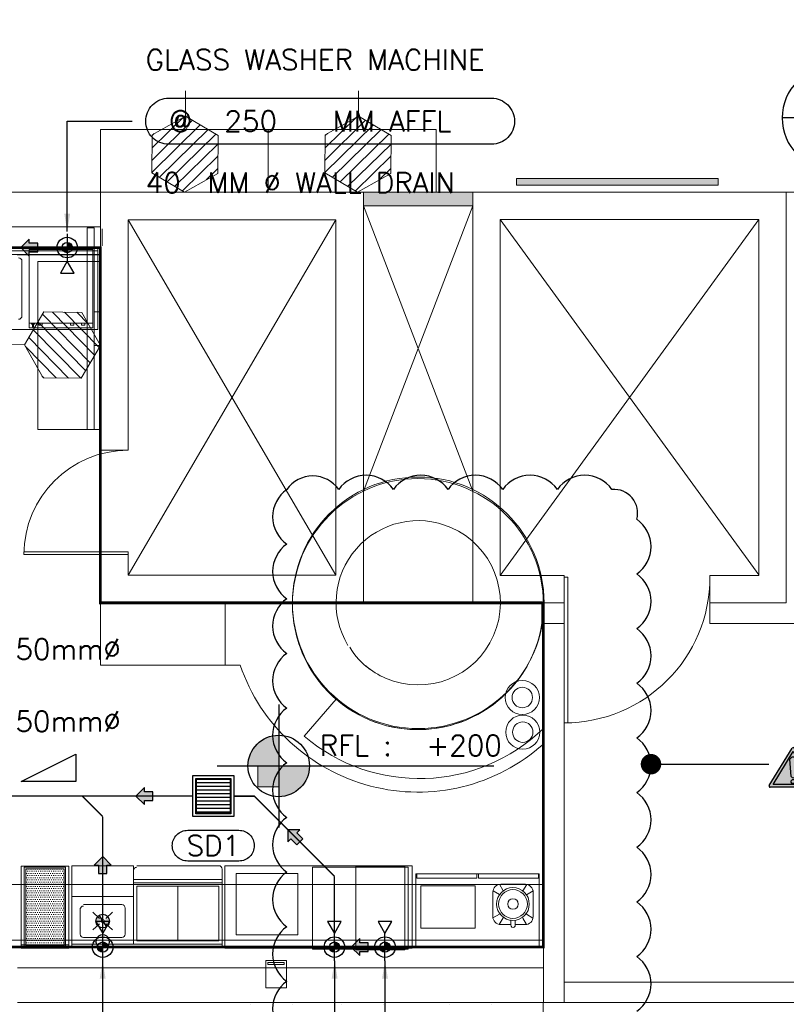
# Model space of a CAD drawing. Header units: millimetres. Extents: x -750 to 57307, y -2234 to 18901.
# Tile 25 of 102: x 7953 to 13565, y 6233 to 13440. Entities that reach past the tile are written whole.
import ezdxf
from ezdxf.enums import TextEntityAlignment as Align

# ---------------------------------------------------------------- set-up
doc = ezdxf.new("R2010")
doc.units = ezdxf.units.MM
doc.header["$MEASUREMENT"] = 0
doc.linetypes.add('DASHED', pattern=[19.05, 12.7, -6.35])
doc.linetypes.add('HIDDEN', pattern=[0.375, 0.25, -0.125])
for name, color, linetype, lineweight, true_color in [('FLOOR RAISE', 4, 'DASHED', 0, 0x00ffff), ('GREY SCALE', 9, 'Continuous', 0, 0x808080), ('GREYSCALE', 9, 'Continuous', 0, 0x808080)]:
    doc.layers.add(name, color=color, linetype=linetype, lineweight=lineweight, true_color=true_color)
for name, color, linetype in [('LINE', 7, 'Continuous'), ('PLUMBING-DW-EQP-TAG', 7, 'Continuous'), ('PLUMBING-DW-FR-TAG', 7, 'Continuous'), ('PLUMBING-DW-PIPE-TEXT', 7, 'Continuous'), ('PLUMBING-DW-TR-LVL-TAG', 7, 'Continuous'), ('TAG', 7, 'Continuous'), ('Warning Symbol', 7, 'Continuous')]:
    doc.layers.add(name, color=color, linetype=linetype)
for name, color, linetype, true_color in [('PLUMBING-DW-CD-PIPE', 3, 'Continuous', 0x00ff00), ('PLUMBING-DW-EQP', 3, 'Continuous', 0x00ff00), ('PLUMBING-DW-WW-PIPE', 7, 'Continuous', 0x007f7f)]:
    doc.layers.add(name, color=color, linetype=linetype, true_color=true_color)
doc.styles.add('Oswald Light', font='txt')
doc.styles.add('Romans', font='Romans.shx')
doc.styles.add('ROMANS-100', font='romans.shx')
doc.styles.get("Standard").update_dxf_attribs({"font": 'arial.ttf'})
doc.dimstyles.new('ISO-25', dxfattribs={"dimtxt": 10, "dimasz": 2.5, "dimexe": 1.25, "dimexo": 0.625, "dimtad": 1, "dimtxsty": 'Standard', "dimcen": 2.5, "dimadec": 0, "dimazin": 0, "dimtfac": 1, "dimtmove": 0, "dimatfit": 3, "dimfxl": 1, "dimarcsym": 0})
doc.dimstyles.new('MDS-50', dxfattribs={"dimtxt": 100, "dimasz": 100, "dimexe": 50, "dimexo": 50, "dimgap": 25, "dimtad": 1, "dimdec": 0, "dimtxsty": 'Oswald Light', "dimcen": 0, "dimdle": 1.5875, "dimazin": 0, "dimtfac": 1, "dimtdec": 0, "dimtix": 1, "dimtmove": 0, "dimatfit": 0, "dimfxl": 1, "dimfrac": 2, "dimtolj": 1, "dimarcsym": 0})

# ---------------------------------------------------------------- blocks, each defined once
blk = doc.blocks.new('FLOOR PLAN')
at = {"layer": 'GREYSCALE', "ltscale": 0.25}
h = blk.add_hatch(color=256, dxfattribs=at)
h.dxf.hatch_style = 1
h.paths.add_polyline_path([(13064.8, 12278.3), (11589.6, 12278.3), (11589.6, 12227.5), (13064.8, 12227.5)])
h = blk.add_hatch(color=256, dxfattribs=at)
h.dxf.hatch_style = 1
h.paths.add_polyline_path([(11269.1, 12076.5), (11269.1, 12178.1), (10469, 12178.1), (10469, 12076.5)])
h = blk.add_hatch(color=256, dxfattribs=at)
h.dxf.hatch_style = 1
h.paths.add_polyline_path([(9696.9, 7977.8), (9696.9, 7825.4), (9849.3, 7825.4), (9849.3, 7977.8)])
at = {"layer": 'GREYSCALE'}
h = blk.add_hatch(dxfattribs=at)
h.set_pattern_fill('DOTS', color=256, scale=9.99998, angle=180)
h.set_pattern_definition([(180, (1028272.108, 176196.128), (-7.93748413, -15.87496825), [0, -15.87496825])])
h.paths.add_polyline_path([(8277.4, 6664.1), (8277.4, 7224.1), (7997.4, 7224.1), (7997.4, 6664.1)])
for p, q in [((9165.7, 12734.3), (9167.5, 12919.3)), ((10432.4, 12734.3), (10434.2, 12919.3)), ((8921.6, 12411.7), (9218.7, 12703)), ((8922.5, 12501.5), (9152.1, 12726.7)), ((9165.7, 12734.3), (8923.4, 12597.6)), ((9405.1, 12592.9), (9165.7, 12734.3)), ((10188.3, 12411.7), (10485.4, 12703)), ((10189.2, 12501.5), (10418.8, 12726.7)), ((10432.4, 12734.3), (10190.1, 12597.6)), ((10671.8, 12592.9), (10432.4, 12734.3)), ((8920.7, 12321.9), (9275.3, 12669.6)), ((8975.8, 12287), (9331.9, 12636.2)), ((10187.4, 12321.9), (10542, 12669.6)), ((10242.5, 12287), (10598.6, 12636.2)), ((8923.4, 12597.6), (8920.7, 12319.5)), ((8923.4, 12591.3), (8938.5, 12606.1)), ((9032.4, 12253.6), (9388.5, 12602.7)), ((9402.4, 12314.8), (9405.1, 12592.9)), ((10190.1, 12597.6), (10187.4, 12319.5)), ((10190.1, 12591.3), (10205.2, 12606.1)), ((10299.1, 12253.6), (10655.2, 12602.7)), ((10669.1, 12314.8), (10671.8, 12592.9)), ((9089, 12220.1), (9404.5, 12529.5)), ((10355.7, 12220.1), (10671.2, 12529.5)), ((9145.6, 12186.7), (9403.6, 12439.7)), ((10412.3, 12186.7), (10670.3, 12439.7)), ((9318.9, 12267.7), (9402.8, 12349.9)), ((10585.6, 12267.7), (10669.5, 12349.9)), ((8920.7, 12319.5), (9160.2, 12178.1)), ((9160.2, 12178.1), (9402.4, 12314.8)), ((10187.4, 12319.5), (10426.9, 12178.1)), ((10426.9, 12178.1), (10669.1, 12314.8)), ((8129, 11300.4), (7987.5, 11060.9)), ((8468.3, 10927.6), (8119.1, 11283.7)), ((8407.1, 11297.6), (8129, 11300.4)), ((8501.7, 10984.2), (8192.4, 11299.7)), ((8535.1, 11040.8), (8282.2, 11298.8)), ((8454.2, 11214.1), (8372, 11298)), ((8543.7, 11055.4), (8407.1, 11297.6)), ((8399.9, 10815.9), (8052.3, 11170.5)), ((8434.9, 10871), (8085.7, 11227.1)), ((8543.7, 11228.2), (8543.7, 11055.4)), ((8310.1, 10816.8), (8018.8, 11113.9)), ((7987.5, 11060.9), (7802.5, 11062.7)), ((7987.5, 11060.9), (8124.2, 10818.7)), ((8220.3, 10817.7), (7995.2, 11047.3)), ((8402.3, 10815.9), (8543.7, 11055.4)), ((8543.7, 11055.4), (8543.7, 10882.6)), ((8130.5, 10818.6), (8115.7, 10833.7)), ((8124.2, 10818.7), (8402.3, 10815.9)), ((8543.7, 9526.3), (8543.7, 9353.5)), ((8543.7, 9353.5), (8543.7, 9180.7)), ((8785.6, 7247.4, 0), (8335.6, 7247.4, 0)), ((8335.6, 7247.4, 0), (8335.6, 6647.4, 0)), ((8785.6, 6672.4, 0), (8785.6, 7247.4, 0)), ((9410.6, 7247.5, 0), (8810.6, 7247.5, 0)), ((9410.6, 7247.5, 0), (8810.6, 7247.5, 0)), ((9410.6, 7247.5, 0), (8810.6, 7247.5, 0)), ((9435.6, 6647.4, 0), (9435.6, 7222.6, 0)), ((9435.6, 7147.5, 0), (8785.6, 7147.5, 0)), ((9435.6, 7122.5, 0), (8785.6, 7122.5, 0)), ((9410.6, 7097.5, 0), (8810.6, 7097.5, 0)), ((8810.6, 6697.4, 0), (8810.6, 7097.5, 0)), ((9110.6, 6697.5, 0), (9110.6, 7097.5, 0)), ((9410.6, 6697.5, 0), (9410.6, 7097.5, 0)), ((8785.6, 7022.5, 0), (8335.6, 7022.4, 0)), ((8395.6, 6937.4, 0), (8395.7, 6747.4, 0)), ((8395.6, 6937.4, 0), (8395.7, 6747.4, 0)), ((8395.6, 6937.4, 0), (8395.7, 6747.4, 0)), ((8700.6, 6962.4, 0), (8420.6, 6962.4, 0)), ((8700.6, 6962.4, 0), (8420.6, 6962.4, 0)), ((8700.6, 6962.4, 0), (8420.6, 6962.4, 0)), ((8725.7, 6747.4, 0), (8725.6, 6937.5, 0)), ((8725.7, 6747.4, 0), (8725.6, 6937.5, 0)), ((8725.7, 6747.4, 0), (8725.6, 6937.5, 0)), ((8538.1, 6862.2, 0), (8488.4, 6907.5, 0)), ((8583.2, 6862.2, 0), (8632.9, 6907.5, 0)), ((8538.1, 6822.6, 0), (8488.4, 6777.3, 0)), ((8583.2, 6822.6, 0), (8632.9, 6777.3, 0)), ((8420.7, 6722.4, 0), (8700.7, 6722.4, 0)), ((8420.7, 6722.4, 0), (8700.7, 6722.4, 0)), ((8420.7, 6722.4, 0), (8700.7, 6722.4, 0)), ((9435.6, 6672.4, 0), (8335.6, 6672.4, 0)), ((8335.6, 6647.4, 0), (9435.6, 6647.4, 0)), ((8810.6, 6697.4, 0), (9410.6, 6697.5, 0)), ((9905.3, 6553, 0.5), (9755.3, 6553, 0.5)), ((9755.3, 6553, 0.5), (9755.3, 6353, 0.5)), ((9769.6, 6525.3, 0.5), (9769.6, 6539.5, 0.5)), ((9769.6, 6539.5, 0.5), (9889, 6539.5, 0.5)), ((9889, 6525.3, 0.5), (9769.6, 6525.3, 0.5)), ((9889, 6539.5, 0.5), (9889, 6525.3, 0.5)), ((9905.3, 6353, 0.5), (9905.3, 6553, 0.5)), ((9755.3, 6353, 0.5), (9905.3, 6353, 0.5)), ((16735.1, 6395.4), (11939.5, 6395.4)), ((11939.5, 6395.4), (11939.5, 6245.4)), ((9645.3, 6233.6), (9645, 6233.2)), ((9953, 6233.6), (9953.3, 6233.2)), ((10310.6, 6233.6), (10310.3, 6233.2)), ((10618.3, 6233.6), (10618.6, 6233.2)), ((11098.9, 6233.6), (11098.6, 6233.2)), ((11406.6, 6233.6), (11406.8, 6233.2)), ((11939.5, 6245.4), (16735.1, 6245.4))]:
    blk.add_line(p, q, dxfattribs=at)
at = {"layer": 'GREYSCALE', "ltscale": 0.25}
for p, q in [((9773.1, 12635.3), (8543.7, 12635.3)), ((8543.7, 12635.3), (8543.7, 12178.1)), ((9773.1, 12178.1), (9773.1, 12635.3)), ((9773.1, 12635.3), (11002.5, 12635.3)), ((9773.1, 12178.1), (9773.1, 12635.3)), ((11002.5, 12635.3), (11002.5, 12178.1)), ((13064.8, 12278.3), (11589.6, 12278.3)), ((11589.6, 12278.3), (11589.6, 12227.5)), ((13064.8, 12227.5), (13064.8, 12278.3)), ((11589.6, 12227.5), (13064.8, 12227.5)), ((11795, 12227.5), (11762.9, 12227.5)), ((12204.7, 12227.5), (12449.8, 12227.5)), ((8543.7, 12178.1), (6410.1, 12178.1)), ((8543.7, 10288.3), (8543.7, 12178.1)), ((8543.7, 12178.1), (10469, 12178.1)), ((8543.7, 11720.9), (8543.7, 12178.1)), ((8543.7, 10288.3), (8543.7, 12178.1)), ((8543.7, 12178.1), (10469, 12178.1)), ((8543.7, 10288.3), (8543.7, 12178.1)), ((8543.7, 12178.1), (10469, 12178.1)), ((8543.7, 12178.1), (9773.1, 12178.1)), ((11002.5, 12178.1), (9773.1, 12178.1)), ((10469, 12178.1), (10469, 9171.7)), ((10469, 12178.1), (10469, 9171.7)), ((10469, 12178.1), (10469, 9171.7)), ((10469, 12076.5), (10469, 12178.1)), ((10469, 12178.1), (11269.1, 12178.1)), ((11269.1, 9171.7), (11269.1, 12178.1)), ((11269.1, 12178.1), (13564.6, 12178.1)), ((11269.1, 9171.7), (11269.1, 12178.1)), ((11269.1, 12178.1), (13564.6, 12178.1)), ((11269.1, 9171.7), (11269.1, 12178.1)), ((11269.1, 12178.1), (13564.6, 12178.1)), ((11269.1, 12178.1), (11269.1, 12076.5)), ((13564.6, 9171.7), (13564.4, 12178.1)), ((13564.4, 12178.1), (13767.6, 12178.1)), ((13564.6, 12178.1), (13564.6, 9171.7)), ((13564.6, 12178.1), (13564.6, 9171.7)), ((13564.6, 12178.1), (13564.6, 9171.7)), ((10469, 9989.1), (11269.1, 12076.5)), ((11269.1, 9988.2), (10469, 12076.5)), ((11269.1, 12076.5), (10469, 12076.5)), ((8746, 9373.9), (10266.8, 11975.9)), ((8746, 11975.9), (10266.8, 9373.9)), ((10266.8, 11975.9), (8746, 11975.9)), ((8746, 11975.9), (8746, 10288.3)), ((8746, 9373.9), (10266.8, 11975.9)), ((8746, 11975.9), (10266.8, 9373.9)), ((10266.8, 11975.9), (8746, 11975.9)), ((8746, 11975.9), (8746, 10288.3)), ((8746, 9373.9), (10266.8, 11975.9)), ((8746, 11975.9), (10266.8, 9373.9)), ((10266.8, 11975.9), (8746, 11975.9)), ((8746, 11975.9), (8746, 10288.3)), ((10266.8, 9373.9), (10266.8, 11975.9)), ((10266.8, 9373.9), (10266.8, 11975.9)), ((10266.8, 9373.9), (10266.8, 11975.9)), ((13364.2, 11977.7), (11469.5, 11977.7)), ((11469.5, 11977.7), (11469.5, 9372.1)), ((13364.2, 9375.7), (11469.5, 11977.7)), ((13364.2, 11977.7), (11469.5, 9372.1)), ((13364.2, 11977.7), (11469.5, 11977.7)), ((11469.5, 11977.7), (11469.5, 9372.1)), ((13364.2, 9375.7), (11469.5, 11977.7)), ((13364.2, 11977.7), (11469.5, 9372.1)), ((13364.2, 11977.7), (11469.5, 11977.7)), ((11469.5, 11977.7), (11469.5, 9372.1)), ((13364.2, 9375.7), (11469.5, 11977.7)), ((13364.2, 11977.7), (11469.5, 9372.1)), ((13364.2, 9372.1), (13364.2, 11977.7)), ((13364.2, 9372.1), (13364.2, 11977.7)), ((13364.2, 9372.1), (13364.2, 11977.7)), ((8447.5, 11915.9), (8447.5, 10440.7)), ((8498.4, 11915.9), (8447.5, 11915.9)), ((8498.4, 10440.7), (8498.4, 11915.9)), ((6410.1, 11720.9), (8543.7, 11720.9)), ((7934.2, 11717.9, -59), (8543.7, 11717.9, -59)), ((8239, 11717.9, -59), (8543.7, 11717.9, -59)), ((8086.5, 10440.7), (8086.5, 11670.1)), ((8086.5, 11670.1), (8543.7, 11670.1)), ((8543.7, 11670.1), (8543.7, 10440.7)), ((8498.4, 11055.7), (8498.4, 11300.9)), ((8498.4, 11300.9), (8543.7, 11300.9)), ((8543.7, 11300.9), (8543.7, 11055.7)), ((8543.7, 11055.7), (8498.4, 11055.7)), ((8543.7, 10440.7), (8086.5, 10440.7)), ((8447.5, 10440.7), (8498.4, 10440.7)), ((8746, 10288.3), (8543.7, 10288.3)), ((8746, 10288.3), (8543.7, 10288.3)), ((8746, 10288.3), (8543.7, 10288.3)), ((8543.7, 9171.7), (8543.7, 9526.3)), ((8543.7, 9526.3), (8746, 9526.3)), ((8543.7, 9171.7), (8543.7, 9526.3)), ((8543.7, 9526.3), (8746, 9526.3)), ((8543.7, 9171.7), (8543.7, 9526.3)), ((8543.7, 9526.3), (8746, 9526.3)), ((8746, 9526.3), (8746, 9373.9)), ((8746, 9526.3), (8746, 9373.9)), ((8746, 9526.3), (8746, 9373.9)), ((8746, 9373.9), (10266.8, 9373.9)), ((8746, 9373.9), (10266.8, 9373.9)), ((8746, 9373.9), (10266.8, 9373.9)), ((11469.5, 9372.1), (11939.1, 9372.1)), ((11469.5, 9372.1), (11939.1, 9372.1)), ((11469.5, 9372.1), (11939.1, 9372.1)), ((11939.1, 9372.1), (11939.1, 9171.7)), ((11939.1, 9372.1), (11939.1, 9171.7)), ((11939.1, 9372.1), (11939.1, 9171.7)), ((13005.9, 9171.7), (13005.9, 9372.1)), ((13005.9, 9372.1), (13364.2, 9372.1)), ((13005.9, 9171.7), (13005.9, 9372.1)), ((13005.9, 9372.1), (13364.2, 9372.1)), ((13005.9, 9171.7), (13005.9, 9372.1)), ((13005.9, 9372.1), (13364.2, 9372.1)), ((10469, 9171.7), (8543.7, 9171.7)), ((10469, 9171.7), (8543.7, 9171.7)), ((8543.7, 9171.7), (9458.1, 9171.7)), ((8543.7, 8714.5), (8543.7, 9171.7)), ((10469, 9171.7), (8543.7, 9171.7)), ((9949.8, 9171.7), (9458.1, 9171.7)), ((9458.1, 9171.7), (9458.1, 8714.5)), ((9458.1, 9171.7), (9458.1, 8714.5)), ((11939.1, 9171.7), (11269.1, 9171.7)), ((11939.1, 9171.7), (11269.1, 9171.7)), ((11939.1, 9171.7), (11269.1, 9171.7)), ((11939.1, 9171.7), (11775.6, 9171.7)), ((11775.6, 9171.7), (11775.6, 9019.5)), ((11786.7, 8137.6), (11786.7, 9171.7)), ((11786.7, 8252.1), (11786.7, 9171.7)), ((11939.1, 9019.5), (11939.1, 9171.7)), ((13005.9, 9019.3), (13005.9, 9171.7)), ((13005.9, 9171.7), (13564.6, 9171.7)), ((13564.6, 9171.7), (13005.9, 9171.7)), ((13564.6, 9171.7), (13005.9, 9171.7)), ((13564.6, 9171.7), (13005.9, 9171.7)), ((11775.6, 9019.5), (11939.1, 9019.5)), ((11939.5, 9019.3), (11787.1, 9019.5)), ((11787.1, 9019.5), (11787.1, 6245.4)), ((11939.5, 6245.4), (11939.5, 9019.3)), ((13767.8, 9019.3), (13005.9, 9019.3)), ((9458.1, 8714.5), (8543.7, 8714.5)), ((9458.1, 8714.5), (9567.3, 8714.5)), ((10036, 8194.7), (10269.1, 8465.6)), ((9696.9, 7977.8), (9849.3, 7977.8)), ((9696.9, 7825.4), (9696.9, 7977.8)), ((9849.3, 7977.8), (9849.3, 7825.4)), ((9849.3, 7825.4), (9696.9, 7825.4)), ((9454.1, 7245.5, 0), (10826.4, 7245.5, 0)), ((9454.1, 6643.9, 0), (9454.1, 7245.5, 0)), ((10412.8, 7241.9, 0), (10772.8, 7241.9, 0)), ((10412.8, 6631.9, 0), (10412.8, 7241.9, 0)), ((10772.8, 7241.9, 0), (10772.8, 6631.9, 0)), ((10826.4, 7245.5, 0), (10826.4, 6643.9, 0)), ((11786.7, 7109), (6410.1, 7109)), ((10888.4, 7100.2, 0), (11288.4, 7100.2, 0)), ((10888.4, 6790.2, 0), (10888.4, 7100.2, 0)), ((11288.4, 7100.2, 0), (11288.4, 6790.2, 0)), ((11786.7, 6702.6), (11786.7, 7109)), ((11288.4, 6790.2, 0), (10888.4, 6790.2, 0)), ((6410.1, 6702.6), (11786.7, 6702.6)), ((7936.4, 6702.6), (11787.1, 6702.6)), ((11787.1, 6702.6), (11787.1, 6245.4)), ((10826.4, 6643.9, 0), (9454.1, 6643.9, 0)), ((10772.8, 6631.9, 0), (10412.8, 6631.9, 0)), ((11787.1, 6245.4), (7936.4, 6245.4)), ((11785.4, 6245.4), (11785.4, 304.8)), ((11787.1, 6245.4), (16735.1, 6245.4))]:
    blk.add_line(p, q, dxfattribs=at)
at = {"layer": 'GREYSCALE', "ltscale": 0.2}
for p, q in [((6384.7, 11924.1), (8543.7, 11924.1)), ((8543.7, 11924.1), (8543.7, 11771.7)), ((8555.7, 11907.7, -59), (8555.7, 11783.3, -59)), ((8543.7, 11771.7), (6384.7, 11771.7)), ((7936.4, 6651.8), (11787.1, 6651.8)), ((11787.1, 6651.8), (11787.1, 6499.4)), ((11787.1, 6499.4), (7936.4, 6499.4))]:
    blk.add_line(p, q, dxfattribs=at)
at = {"layer": 'GREYSCALE', "ltscale": 25}
for p, q in [((8524.8, 11771.7), (7444.9, 11771.7)), ((7444.9, 11746.7), (8524.8, 11746.7)), ((8022.1, 11184.6), (8022.1, 11756.4)), ((8022.1, 11756.4), (8487.6, 11756.4)), ((8487.6, 11756.4), (8487.6, 11184.6)), ((8524.8, 11171.7), (8524.8, 11771.7)), ((7969.9, 11671.7), (7969.9, 11271.7)), ((7444.9, 11171.7), (8524.8, 11171.7)), ((8022.1, 11218.3), (8487.6, 11218.3)), ((8487.6, 11184.6), (8022.1, 11184.6)), ((8040.5, 11212), (8040.5, 11218.3)), ((8061.1, 11212), (8040.5, 11212)), ((8046.8, 11212), (8046.8, 11191.4)), ((8046.8, 11191.4), (8054.9, 11191.4)), ((8054.9, 11191.4), (8054.9, 11212)), ((8061.1, 11218.3), (8061.1, 11212)), ((8093.5, 11203), (8093.5, 11218.3)), ((8116.8, 11203), (8093.5, 11203)), ((8116.8, 11218.3), (8116.8, 11203)), ((8324, 11203), (8324, 11218.3)), ((8348.2, 11203), (8324, 11203)), ((8348.2, 11218.3), (8348.2, 11203)), ((8405.4, 11203), (8405.4, 11218.3)), ((8428.7, 11203), (8405.4, 11203)), ((8428.7, 11218.3), (8428.7, 11203)), ((7984, 9526.3), (7984, 9544.4)), ((7984, 9544.4), (8746, 9544.4)), ((7984, 9526.3), (7984, 9544.4)), ((7984, 9544.4), (8746, 9544.4)), ((8746, 9526.3), (7984, 9526.3)), ((8746, 9526.3), (7984, 9526.3)), ((8746, 9544.4), (8746, 9526.3)), ((8746, 9544.4), (8746, 9526.3)), ((11964.4, 9359.4), (11939.1, 9359.4)), ((11939.1, 9359.4), (11939.1, 8292.6)), ((11964.4, 9359.4), (11939.1, 9359.4)), ((11939.1, 9359.4), (11939.1, 8292.6)), ((11964.4, 8292.6), (11964.4, 9359.4)), ((11964.4, 8292.6), (11964.4, 9359.4)), ((11939.1, 8292.6), (11964.4, 8292.6)), ((11939.1, 8292.6), (11964.4, 8292.6)), ((11418.4, 7064.8, 0), (11466.1, 7036.5, 0)), ((11465.2, 7111.2, 0), (11492.8, 7063.6, 0)), ((11475.8, 7112.1, 0), (11654.6, 7111.2, 0)), ((11665.1, 7110.2, 0), (11637.1, 7062.9, 0)), ((11711.5, 7063.4, 0), (11663.5, 7035.5, 0)), ((11416.5, 6875.5, 0), (11417.4, 7054.2, 0)), ((11712.4, 7052.8, 0), (11711.5, 6874, 0)), ((11417.4, 6864.9, 0), (11465.4, 6892.7, 0)), ((11463.8, 6818.1, 0), (11491.8, 6865.3, 0)), ((11549.4, 6850.3, 0), (11549.3, 6813.7, 0)), ((11580.6, 6850.1, 0), (11580.5, 6813.5, 0)), ((11663.7, 6817.1, 0), (11636.1, 6864.6, 0)), ((11710.5, 6863.5, 0), (11662.8, 6891.8, 0)), ((11549.3, 6816.7, 0), (11474.4, 6817, 0)), ((11653.1, 6816.2, 0), (11580.5, 6816.5, 0))]:
    blk.add_line(p, q, dxfattribs=at)
at = {"layer": 'GREYSCALE', "ltscale": 0.5}
for p, q in [((7963.8, 6643.5, -84.4), (7963.8, 7244.3, -84.4)), ((7963.8, 7244.3, 0), (8313.8, 7244.3, 0)), ((8313.8, 6643.8, -84.4), (8313.8, 7244.3, -84.4)), ((8313.8, 6668.5, -84.4), (7963.8, 6668.5, -84.4)), ((8313.8, 6643.8, -84.4), (7963.8, 6643.5, -84.4)), ((8263.8, 6668.8, -84.4), (8213.8, 6668.8, -84.4))]:
    blk.add_line(p, q, dxfattribs=at)
at = {"layer": 'GREYSCALE', "ltscale": 60}
for p, q in [((10097.2, 7235.7, 0), (10797.2, 7235.7, 0)), ((10097.2, 6635.7, 0), (10097.2, 7235.7, 0)), ((10797.2, 7235.7, 0), (10797.2, 6635.7, 0)), ((10797.2, 6635.7, 0), (10097.2, 6635.7, 0))]:
    blk.add_line(p, q, dxfattribs=at)
at = {"layer": 'GREYSCALE', "ltscale": 5}
for p, q in [((9538.4, 7191.5, 0), (9988.4, 7191.5, 0)), ((9538.4, 6741.5, 0), (9538.4, 7191.5, 0)), ((9988.4, 7191.5, 0), (9988.4, 6741.5, 0)), ((9988.4, 6741.5, 0), (9538.4, 6741.5, 0))]:
    blk.add_line(p, q, dxfattribs=at)
at = {"layer": 'GREYSCALE', "ltscale": 25}
for points in [[(8746, 9544.4), (8746, 9526.3), (7984, 9526.3), (7984, 9544.4)], [(11964.4, 9359.4), (11939.1, 9359.4), (11939.1, 8292.6), (11964.4, 8292.6)]]:
    blk.add_lwpolyline(points, close=True, dxfattribs=at)
at = {"layer": 'GREYSCALE', "elevation": -0.5}
blk.add_lwpolyline([(8289.4, 6652.1), (8289.4, 7236.1), (7985.4, 7236.1), (7985.4, 6652.1), (8289.4, 6652.1)], dxfattribs=at)
blk.add_lwpolyline([(8277.4, 6664.1), (8277.4, 7224.1), (7997.4, 7224.1), (7997.4, 6664.1)], close=True, dxfattribs=at)
at = {"layer": 'GREYSCALE', "ltscale": 0.6}
for points in [[(10853.9, 6651.8), (10853.9, 7186.8), (11755.9, 7186.8), (11755.9, 6651.8)], [(10859.9, 7156.8), (11299.9, 7156.8), (11299.9, 7186.8), (10859.9, 7186.8)], [(11311.9, 7156.8), (11751.9, 7156.8), (11751.9, 7186.8), (11311.9, 7186.8)]]:
    blk.add_lwpolyline(points, close=True, dxfattribs=at)
at = {"layer": 'GREYSCALE'}
for centre, radius in [((10870.5, 9171.7), 920.6), ((11632.2, 8478.3), 74.8), ((11635.7, 8225.1), 74.8), ((8560.7, 6842.4, 0), 12.3)]:
    blk.add_circle(centre, radius, dxfattribs=at)
at = {"layer": 'GREYSCALE', "ltscale": 0.25}
for centre, radius in [((10868.2, 9161.9), 918.5), ((10868.2, 9161.9), 918.5), ((10868.2, 9161.9), 918.5), ((10868.2, 9161.9), 918.5), ((10868.2, 9161.9), 918.5), ((11632.2, 8478.3), 125), ((11635.7, 8225.1), 125)]:
    blk.add_circle(centre, radius, dxfattribs=at)
at = {"layer": 'GREYSCALE', "ltscale": 25}
for radius in [119.8, 105.3, 38.6]:
    blk.add_circle((11563.8, 6967.2, 0), radius, dxfattribs=at)
for centre, radius, start, end in [((7944.9, 11671.7), 25, 0, 90), ((7944.9, 11271.7), 25, 270, 360), ((11475.5, 7053.9, 0), 58.1, 89.72275, 179.72275), ((11654.3, 7053.1, 0), 58.1, 359.72275, 89.72275), ((11474.6, 6875.2, 0), 58.1, 179.72275, 269.72275), ((11653.4, 6874.3, 0), 58.1, 269.72275, 359.72275), ((11564.9, 6810.7, 0), 15.9, 169.23737, 10.20812)]:
    blk.add_arc(centre, radius, start, end, dxfattribs=at)
at = {"layer": 'GREYSCALE', "ltscale": 0.2}
for centre, radius, start, end in [((8746, 9526.3), 762, 90, 180), ((8746, 9526.3), 762, 90, 180), ((8746, 9526.3), 762, 90, 180), ((11939.1, 9359.4), 1066.8, 270, 0), ((11939.1, 9359.4), 1066.8, 270, 0), ((11939.1, 9359.4), 1066.8, 270, 0)]:
    blk.add_arc(centre, radius, start, end, dxfattribs=at)
at = {"layer": 'GREYSCALE'}
for centre, radius, start, end in [((10870.5, 9171.7), 601.3, 66.6, 211.19672), ((10870.5, 9171.7), 601.3, 246.6, 66.6), ((10817.3, 9110.2), 520.4, 210.47735, 235.11626), ((10870.5, 9171.7), 601.3, 222.31098, 230.23636), ((10870.5, 9171.7), 601.3, 230.26424, 246.6), ((8810.6, 7212.5, 0), 25, 90.00327, 180.00327), ((9410.6, 7222.6, 0), 25, 0.00327, 90.00327), ((8420.6, 6927.4, 0), 25, 90.00327, 180.00327), ((8420.6, 6927.4, 0), 25, 90.00327, 180.00327), ((8420.6, 6927.4, 0), 25, 90.00327, 180.00327), ((8700.6, 6937.4, 0), 25, 0.00327, 90.00327), ((8700.6, 6937.4, 0), 25, 0.00327, 90.00327), ((8700.6, 6937.4, 0), 25, 0.00327, 90.00327), ((8420.7, 6747.4, 0), 25, 180.00327, 270.00327), ((8420.7, 6747.4, 0), 25, 180.00327, 270.00327), ((8420.7, 6747.4, 0), 25, 180.00327, 270.00327), ((8700.7, 6747.4, 0), 25, 269.99673, 359.99673)]:
    blk.add_arc(centre, radius, start, end, dxfattribs=at)
at = {"layer": 'GREYSCALE', "ltscale": 0.25}
for centre, radius, start, end in [((10868.2, 9161.9), 918.5, 179.38658, 0.61342), ((10868.2, 9161.9), 1375.7, 198.97732, 311.88364), ((10879.6, 9189.2), 1304.1, 229.69157, 314.06856)]:
    blk.add_arc(centre, radius, start, end, dxfattribs=at)
blk = doc.blocks.new('DR-WDP-WW')
at = {"layer": 'PLUMBING-DW-WW-PIPE'}
h = blk.add_hatch(color=256, dxfattribs=at)
h.dxf.hatch_style = 1
h.paths.add_polyline_path([(0, 0), (37.5, 0, 0.414214), (0, 37.5)])
h.paths.add_polyline_path([(0, 0), (-37.5, 0, 0.414214), (0, -37.5)])
for p, q in [((0, 100), (0, -100)), ((-100, 0), (100, 0))]:
    blk.add_line(p, q, dxfattribs=at)
blk.add_lwpolyline([(0, -100), (-50, -186.6), (50, -186.6)], close=True, dxfattribs=at)
for radius in [75, 37.5]:
    blk.add_circle((0, 0), radius, dxfattribs=at)
blk = doc.blocks.new('SCUPPER DRAIN')
at = {"layer": 'PLUMBING-DW-EQP'}
h = blk.add_hatch(dxfattribs=at)
h.set_pattern_fill('ANSI31', color=256, scale=250, angle=135)
h.set_pattern_definition([(180, (-2104, 53290.5), (-2e-15, -31.25), [])])
h.paths.add_polyline_path([(-145, 145), (-145, -145), (145, -145), (145, 145)])
for points in [[(-175, 175), (175, 175), (175, -175), (-175, -175)], [(-150, 150), (150, 150), (150, -150), (-150, -150)], [(-145, 145), (145, 145), (145, -145), (-145, -145)]]:
    blk.add_lwpolyline(points, close=True, dxfattribs=at)
blk = doc.blocks.new('DW AR')
at = {"layer": 'PLUMBING-DW-WW-PIPE'}
h = blk.add_hatch(color=256, dxfattribs=at)
h.dxf.hatch_style = 1
h.paths.add_polyline_path([(5.2, -31.1), (5.2, -62.2), (67.4, 0), (5.2, 62.2), (5.2, 31.1), (-57, 31.1), (-57, -31.1)])
blk.add_lwpolyline([(67.4, 0), (5.2, 62.2), (5.2, 31.1), (-57, 31.1), (-57, -31.1), (5.2, -31.1), (5.2, -62.2), (67.4, 0)], dxfattribs=at)
blk = doc.blocks.new('PLUMBING-EQP-TAG')
at = {"layer": 'PLUMBING-DW-EQP-TAG'}
blk.add_line((-250, 0), (250, 0), dxfattribs=at)
blk.add_circle((0, 0), 250, dxfattribs=at)
blk.add_attdef('EQP-NAME', text='', height=100, dxfattribs=at).set_placement((0, 100), align=Align.MIDDLE)
blk.add_attdef('EQP-NUM', text='', height=100, dxfattribs=at).set_placement((0, -125), align=Align.MIDDLE_CENTER)
blk = doc.blocks.new('FFL')
at = {"layer": 'TAG'}
h = blk.add_hatch(color=256, dxfattribs=at)
h.dxf.hatch_style = 1
h.paths.add_polyline_path([(0, 150, 0.414214), (-150, 0), (0, 0)])
h.paths.add_polyline_path([(0, -150, 0.414214), (150, 0), (0, 0)])
for p, q in [((0, 300), (0, -300)), ((-300, 0), (1050, 0))]:
    blk.add_line(p, q, dxfattribs=at)
blk.add_circle((0, 0), 150, dxfattribs=at)
at = {"layer": 'TAG', "insert": (200, 100), "char_height": 100, "attachment_point": 4, "style": 'ROMANS-100'}
blk.add_mtext_dynamic_manual_height_columns('RFL :', width=520.389, gutter_width=1, heights=[0], dxfattribs=at)
at = {"layer": 'TAG', "style": 'ROMANS-100'}
blk.add_attdef('FFL', (720.4, 50), '', height=100, dxfattribs=at)
blk = doc.blocks.new('PLUM-DW-WD-TAG')
at = {"layer": 'PLUMBING-DW-TR-LVL-TAG'}
blk.add_lwpolyline([(112.5, 112.5), (1687.5, 112.5, -0.414214), (1800, 0, -0.414214), (1687.5, -112.5), (112.5, -112.5, -0.414214), (0, 0), (0, 0, -0.414214)], format="xyb", close=True, dxfattribs=at)
at = {"layer": 'PLUMBING-DW-TR-LVL-TAG', "char_height": 100, "attachment_point": 4}
for s, width, insert in [('{\\Fromans|c0;@}', 115.286, (112.5, 0)), ('{\\Fromans|c0;MM AFFL}', 662.905, (912.5, 0)), ('{\\Fromans|c0;MM %%C WALL DRAIN}', 1987.152, (300, -300))]:
    blk.add_mtext_dynamic_manual_height_columns(s, width=width, gutter_width=3324.7, heights=[0], dxfattribs=dict(at, insert=insert))
at = {"layer": 'PLUMBING-DW-TR-LVL-TAG', "style": 'ROMANS-100'}
for tag, p in [('PLUM-DR-EQP', (0, 300)), ('PLUM-DR-PSIZE', (0, -300))]:
    blk.add_attdef(tag, text='', height=100, dxfattribs=at).set_placement(p, align=Align.MIDDLE_LEFT)
blk.add_attdef('PLUM-PIPE-LVL', text='', height=100, dxfattribs=at).set_placement((512.5, 0), align=Align.MIDDLE_CENTER)
blk = doc.blocks.new('A$C759E7B6B')
at = {"layer": 'Warning Symbol', "true_color": 0xed1f24}
h = blk.add_hatch(color=240, dxfattribs=at)
h.dxf.hatch_style = 1
h.paths.add_polyline_path([(8.5, 381.4, 0.559648), (-8.7, 381.1), (-233.2, 15.2, 0.579652), (-224.5, 0), (224.5, 0, 0.592995), (233, 15.6)])
h.paths.add_polyline_path([(0, 347.8), (196.7, 25.3), (-196.7, 25.3)], flags=16)
h.paths.add_polyline_path([(0, 294, -0.249038), (32.2, 273.5), (21.4, 121.1, -0.546529), (0, 92, -0.288902), (-20.1, 102.9), (-32.2, 273.5, -0.249038)], flags=0)
h.paths.add_polyline_path([(20.7, 55.6, -1), (-20.7, 55.6, -1)], flags=0)
at = {"layer": 'Warning Symbol', "true_color": 0xf1eb1f}
h = blk.add_hatch(color=2, dxfattribs=at)
h.dxf.hatch_style = 1
h.paths.add_polyline_path([(-196.7, 25.3), (196.7, 25.3), (0, 347.8)])
h.paths.add_polyline_path([(-20.1, 102.9), (-32.2, 273.5, -0.249038), (0, 294, -0.249038), (32.2, 273.5), (21.4, 121.1, -0.546529), (0, 92, -0.288902)], flags=16)
h.paths.add_polyline_path([(20.7, 55.6, -1), (-20.7, 55.6, -1)], flags=16)
at = {"layer": 'Warning Symbol', "true_color": 0xed1f24}
h = blk.add_hatch(color=240, dxfattribs=at)
h.dxf.hatch_style = 1
h.paths.add_polyline_path([(32.2, 273.5, 0.249038), (0, 294, 0.249038), (-32.2, 273.5), (-20.1, 102.9, 0.288902), (0, 92, 0.546529), (21.4, 121.1)])
h.paths.add_polyline_path([(20.7, 55.6, 1), (-20.7, 55.6, 1)])
at = {"layer": 'Warning Symbol'}
for p, q in [((-233, 15.6), (-8.5, 381.4)), ((-196.7, 25.3), (0, 347.8)), ((0, 347.8), (196.7, 25.3)), ((8.5, 381.4), (233, 15.6)), ((-20.1, 102.9), (-32.2, 273.5)), ((20.1, 102.9), (32.2, 273.5)), ((224.5, 0), (-224.5, 0)), ((196.7, 25.3), (-196.7, 25.3))]:
    blk.add_line(p, q, dxfattribs=at)
blk.add_circle((0, 55.6), 20.7, dxfattribs=at)
for centre, radius, start, end in [((0, 376), 10.1, 32.67087, 147.32913), ((3.3, 253.4), 40.7, 94.62235, 150.55979), ((-3.3, 253.4), 40.7, 29.44021, 85.37765), ((-1.3, 113.4), 21.5, 209.13931, 273.59575), ((1.3, 113.4), 21.5, 266.40425, 330.86069), ((-224.5, 10.1), 10.1, 147.32913, 270), ((224.5, 10.1), 10.1, 270, 32.67087)]:
    blk.add_arc(centre, radius, start, end, dxfattribs=at)

msp = doc.modelspace()

# ---------------------------------------------------------------- hatches: boundary and pattern name
at = {"layer": 'PLUMBING-DW-WW-PIPE'}
h = msp.add_hatch(color=256, dxfattribs=at)
h.dxf.hatch_style = 1
h.paths.add_polyline_path([(8536, 6885.9, 0.414214), (8517.2, 6817.7), (8560.7, 6842.4)])
h.paths.add_polyline_path([(8604.1, 6867.1), (8560.7, 6842.4), (8585.3, 6798.9, 0.414214)])

# ---------------------------------------------------------------- linework, layer by layer
at = {"color": 1, "true_color": 0xff0000}
msp.add_lwpolyline([(12470.4, 6182.7, 0.520567), (12470.4, 6582.7, 0.520567), (12470.4, 6982.7, 0.520567), (12470.4, 7382.7, 0.520567), (12470.4, 7782.7, 0.520567), (12470.4, 8182.7, 0.520567), (12470.4, 8582.7, 0.520567), (12470.4, 8982.7, 0.520567), (12470.4, 9382.7, 0.520567), (12470.4, 9782.7, 0.520567), (12288.7, 10001.1, 0.520567), (11888.7, 10001.1, 0.520567), (11488.7, 10001.1, 0.520567), (11088.7, 10001.1, 0.520567), (10688.7, 10001.1, 0.520567), (10288.7, 10001.1, 0.520567), (9908.3, 10001.1, 0.520567), (9908.3, 9601.1, 0.520567), (9908.3, 9201.1, 0.520567), (9908.3, 8801.1, 0.520567), (9908.3, 8401.1, 0.520567), (9908.3, 8001.1, 0.520567), (9908.3, 7601.1, 0.520567), (9908.3, 7201.1, 0.520567), (9908.3, 6801.1, 0.520567), (9908.3, 6401.1, 0.520567), (9908.3, 6001.1, 0.520567)], format="xyb", dxfattribs=at)
at = {"lineweight": -3, "elevation": 0}
msp.add_lwpolyline([(8364.2, 8064.5), (8364.2, 7864.5), (7964.2, 7864.5), (8364.2, 8064.5)], dxfattribs=at)
at = {"ltscale": 0.25}
msp.add_lwpolyline([(9520.4, 7756.8), (9670.4, 7756.8)], dxfattribs=at)
at = {"layer": 'FLOOR RAISE', "linetype": 'HIDDEN', "ltscale": 500, "const_width": 20}
msp.add_lwpolyline([(7027.7, 11771.7), (8543.7, 11771.7), (8543.7, 9171.7), (9949.8, 9171.7), (11786.7, 9171.7), (11787.1, 6651.8), (6410.4, 6651.8, -0.413151), (5749.7, 7346.7), (5749.7, 11092.7), (5749.7, 11108.5, -0.422968), (6377, 11771.7), (6377, 13428.1), (7027.7, 13428.1), (7027.7, 11771.7)], format="xyb", dxfattribs=at)
at = {"layer": 'PLUMBING-DW-EQP-TAG'}
msp.add_lwpolyline([(9182.9, 7506.8), (9557.9, 7506.8, -0.414214), (9670.4, 7394.3), (9670.4, 7394.3, -0.414214), (9557.9, 7281.8), (9182.9, 7281.8, -0.414214), (9070.4, 7394.3, -0.414214)], format="xyb", close=True, dxfattribs=at)
at = {"layer": 'PLUMBING-DW-WW-PIPE'}
msp.add_line((8533.4, 6884.3, 0), (8587.9, 6800.5, 0), dxfattribs=at)
at = {"layer": 'PLUMBING-DW-WW-PIPE', "linetype": 'DASHED', "ltscale": 10, "const_width": 10}
for points in [[(8300.9, 11771.7), (7745.2, 11771.7), (7439.6, 11466.1)], [(6864.9, 7756.8), (9220.4, 7756.8)], [(8560.7, 7606.8), (8410.7, 7756.8)], [(9520.4, 7756.8), (9670.4, 7756.8), (10256.9, 7170.3)], [(10256.9, 6651.8), (10256.9, 7170.3)]]:
    msp.add_lwpolyline(points, dxfattribs=at)
at = {"layer": 'PLUMBING-DW-WW-PIPE', "linetype": 'DASHED', "ltscale": 10, "const_width": 10, "elevation": 0}
msp.add_lwpolyline([(8560.7, 6646.7), (8560.7, 7606.8)], dxfattribs=at)
at = {"layer": 'PLUMBING-DW-WW-PIPE', "const_width": 10, "elevation": 0}
for points in [[(8560.7, 6792.4), (8560.7, 6742.4)], [(8560.7, 6692.4), (8560.7, 6646.7)]]:
    msp.add_lwpolyline(points, dxfattribs=at)
at = {"layer": 'PLUMBING-DW-WW-PIPE', "const_width": 10}
msp.add_lwpolyline([(10627.1, 6651.8), (10256.9, 6651.8)], dxfattribs=at)
at = {"layer": 'PLUMBING-DW-WW-PIPE'}
msp.add_circle((8560.7, 6842.4, 0), 50, dxfattribs=at)
msp.add_arc((8560.7, 6692.4, 0), 50, 300, 240, dxfattribs=at)

# ---------------------------------------------------------------- block references
for p, rotation in [((8028.2, 11771.7), 180), ((8871.2, 7756.8), 180), ((9963.7, 7463.5), 134.9999999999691), ((8560.6, 7247.4, 0), 90.01152529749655), ((10447.2, 6651.8), 180)]:
    msp.add_blockref('DW AR', p, dxfattribs=dict(rotation=rotation))
at = {"xscale": 0.8571428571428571, "yscale": 0.8571428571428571, "zscale": 0.8571428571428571}
msp.add_blockref('SCUPPER DRAIN', (9370.4, 7756.8), dxfattribs=at)
at = {"layer": 'GREY SCALE', "ltscale": 5}
msp.add_blockref('FLOOR PLAN', (0, 0), dxfattribs=at)
at = {"layer": 'PLUMBING-DW-CD-PIPE'}
msp.add_blockref('DR-WDP-WW', (8300.9, 11771.7), dxfattribs=at)
at = {"layer": 'PLUMBING-DW-CD-PIPE', "rotation": 180}
for p in [(8560.7, 6651.8, 0), (10256.9, 6651.8), (10627.1, 6651.8)]:
    msp.add_blockref('DR-WDP-WW', p, dxfattribs=at)
at = {"layer": 'PLUMBING-DW-EQP-TAG'}
ref = msp.add_blockref('PLUMBING-EQP-TAG', (13909, 12720.6), dxfattribs=dict(at, xscale=-1.5, yscale=1.5, zscale=1.5))
ref.add_attrib('EQP-NUM', '01', dxfattribs={"height": 150, "style": 'Romans'}).set_placement((13899.2, 12533.1), align=Align.TOP_CENTER)
ref.add_attrib('EQP-NAME', 'GT', dxfattribs={"height": 150, "style": 'Romans'}).set_placement((13909, 12870.6), align=Align.MIDDLE)
at = {"layer": 'PLUMBING-DW-FR-TAG'}
ref = msp.add_blockref('FFL', (9849.3, 7977.8), dxfattribs=dict(at, xscale=1.5, yscale=1.5, zscale=1.5))
ref.add_attrib('FFL', '+200', (10929.9, 8052.8), dxfattribs={"height": 150, "style": 'ROMANS-100'})
at = {"layer": 'PLUMBING-DW-TR-LVL-TAG', "xscale": 1.5, "yscale": 1.5, "zscale": 1.5}
msp.add_blockref('PLUM-DW-WD-TAG', (8875.4, 12696.4), dxfattribs=at).add_auto_attribs({'PLUM-PIPE-LVL': '250', 'PLUM-DR-PSIZE': '40', 'PLUM-DR-EQP': 'GLASS WASHER MACHINE'})
at = {"layer": 'Warning Symbol', "xscale": 0.75, "yscale": 0.75, "zscale": 0.75}
msp.add_blockref('A$C759E7B6B', (13615.2, 7822.1), dxfattribs=at)

# ---------------------------------------------------------------- texts
at = {"layer": 'PLUMBING-DW-EQP-TAG', "insert": (9370.4, 7394.3), "char_height": 150, "attachment_point": 5}
msp.add_mtext_dynamic_manual_height_columns('{\\Fromans|c0;SD1}', width=458.643, gutter_width=4987.1, heights=[0], dxfattribs=at)
at = {"layer": 'PLUMBING-DW-PIPE-TEXT', "char_height": 150, "attachment_point": 4}
for width, insert in [(1715.188, (7311.3, 8832.4)), (1655.428, (7311.3, 8304.1))]:
    msp.add_mtext_dynamic_manual_height_columns('{\\Fromans|c0;uPVC 50mm%%C}', width=width, gutter_width=3324.7, heights=[0], dxfattribs=dict(at, insert=insert))

# ---------------------------------------------------------------- leaders
at = {"ltscale": 0.25}
msp.add_leader([(12574.4, 7990.5), (13437.9, 7990.5)], dimstyle='ISO-25', override={"dimasz": 150, "dimgap": 0.625, "dimtad": 0, "dimldrblk": 'Dot'}, dxfattribs=at)
at = {"layer": 'LINE'}
for points in [[(7746.5, 11871.7), (7746.5, 14034.1), (8775.4, 14034.1)], [(8300.9, 11889.1), (8300.9, 12696.4), (8775.4, 12696.4)], [(8560.4, 6551.8), (8560.4, 5389.4), (8085.9, 5389.4)], [(10258.5, 6551.8), (10258.5, 3439.4), (11101.5, 3439.4)], [(10627.1, 6551.8), (10627.1, 4644.5), (11101.5, 4644.5)]]:
    msp.add_leader(points, dimstyle='MDS-50', override={"dimasz": 130, "dimtad": 0}, dxfattribs=at)

doc.saveas('drawing.dxf')
